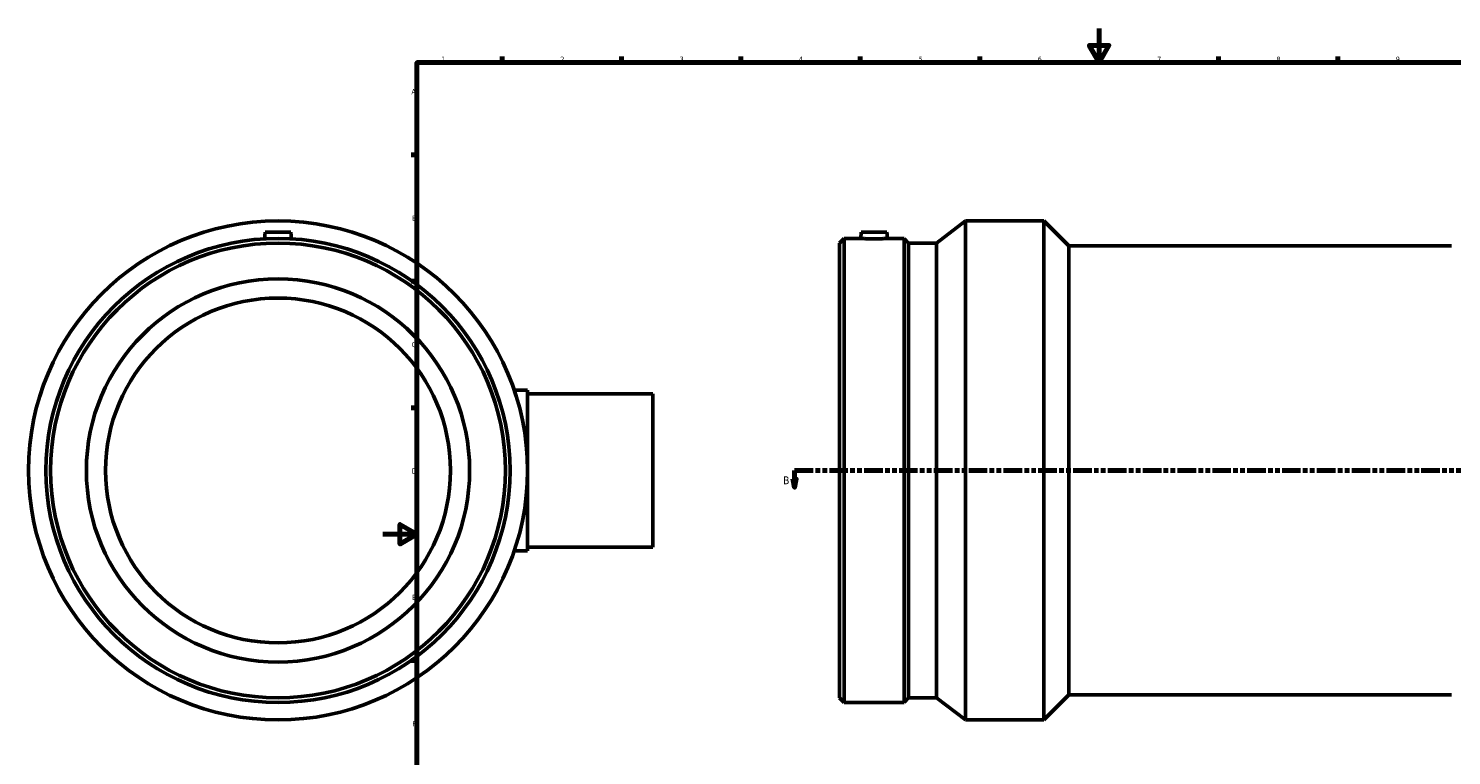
# Model space of a CAD drawing. Header units: millimetres. Extents: x -208 to 1425, y -260 to 1413.
# Tile 2 of 6: x -208 to 627, y 167 to 594. Entities that reach past the tile are written whole.
import ezdxf

# ---------------------------------------------------------------- set-up
doc = ezdxf.new("R2010")
doc.units = ezdxf.units.MM
doc.linetypes.add('DOUBLE_DASH_CHAIN', pattern=[1.2403, 0.6614, -0.0827, 0.1654, -0.0827, 0.1654, -0.0827])
for name, color, linetype, lineweight in [('Border (ANSI)', 7, 'Continuous', 70), ('Section Line (ANSI)', 7, 'DOUBLE_DASH_CHAIN', 70), ('Visible (ANSI)', 7, 'Continuous', 50)]:
    doc.layers.add(name, color=color, linetype=linetype, lineweight=lineweight)
doc.styles.add('Label Text (ANSI)', font='tahoma.ttf')
doc.styles.add('Note Text (ANSI)', font='tahoma.ttf')

# ---------------------------------------------------------------- blocks, each defined once
blk = doc.blocks.new('Borders Default Border')
at = {"layer": 'Border (ANSI)'}
for p, q in [((70.08, 574), (70.08, 577.45)), ((140.17, 574), (140.17, 577.45)), ((210.25, 574), (210.25, 577.45)), ((280.33, 574), (280.33, 577.45)), ((350.42, 574), (350.42, 577.45)), ((490.58, 574), (490.58, 577.45)), ((560.67, 574), (560.67, 577.45)), ((20, 519.75), (16.55, 519.75)), ((20, 445.5), (16.55, 445.5)), ((20, 371.25), (16.55, 371.25)), ((20, 222.75), (16.55, 222.75))]:
    blk.add_line(p, q, dxfattribs=at)
at = {"layer": 'Border (ANSI)', "flags": 128}
for points in [[(420.5, 594), (420.5, 574), (414.73, 584), (426.27, 584), (420.5, 574)], [(20, 20), (20, 574), (821, 574), (821, 20), (20, 20)], [(0, 297), (20, 297), (10, 302.77), (10, 291.23), (20, 297)]]:
    blk.add_lwpolyline(points, dxfattribs=at)
at = {"layer": 'Border (ANSI)', "char_height": 3.05, "attachment_point": 7, "style": 'Note Text (ANSI)'}
for s, insert in [('1', (34.35, 574.4)), ('2', (104.2, 574.4)), ('3', (174.26, 574.34)), ('4', (244.23, 574.4)), ('5', (314.48, 574.34)), ('6', (384.49, 574.34)), ('7', (454.6, 574.4)), ('8', (524.63, 574.33)), ('9', (594.7, 574.34)), ('A', (16.78, 555.35)), ('B', (17.15, 481.1)), ('C', (16.95, 406.8)), ('D', (16.96, 332.6)), ('E', (17.21, 258.35)), ('F', (17.29, 184.1))]:
    blk.add_mtext(s, dxfattribs=dict(at, insert=insert))
blk = doc.blocks.new('2dTransSection0')
at = {"layer": 'Section Line (ANSI)', "linetype": 'DOUBLE_DASH_CHAIN', "ltscale": 16.48111}
blk.add_line((241.73, 334.43), (763.61, 334.43), dxfattribs=at)
at = {"layer": 'Section Line (ANSI)', "linetype": 'Continuous'}
for p, q in [((241.73, 334.43), (252.57, 334.43)), ((241.73, 334.43), (241.73, 329.43)), ((752.77, 334.43), (763.61, 334.43)), ((763.61, 334.43), (763.61, 329.43)), ((240.73, 329.43), (241.73, 324.43)), ((242.73, 329.43), (240.73, 329.43)), ((241.73, 329.43), (241.73, 324.43)), ((241.73, 324.43), (242.73, 329.43)), ((762.61, 329.43), (763.61, 324.43)), ((764.61, 329.43), (762.61, 329.43)), ((763.61, 329.43), (763.61, 324.43)), ((763.61, 324.43), (764.61, 329.43))]:
    blk.add_line(p, q, dxfattribs=at)
at = {"layer": 'Section Line (ANSI)', "linetype": 'Continuous', "flags": 128}
for points in [[(240.73, 329.43), (241.73, 324.43), (242.73, 329.43), (240.73, 329.43)], [(762.61, 329.43), (763.61, 324.43), (764.61, 329.43), (762.61, 329.43)]]:
    blk.add_lwpolyline(points, dxfattribs=at)
at = {"layer": 'Section Line (ANSI)'}
for points in [[(240.73, 329.43), (241.73, 324.43), (242.73, 329.43), (240.73, 329.43)], [(762.61, 329.43), (763.61, 324.43), (764.61, 329.43), (762.61, 329.43)]]:
    blk.add_solid(points, dxfattribs=at)
at = {"layer": 'Section Line (ANSI)', "char_height": 4.57, "attachment_point": 7, "style": 'Label Text (ANSI)'}
for insert in [(234.99, 326.36), (767.57, 326.36)]:
    blk.add_mtext('B', dxfattribs=dict(at, insert=insert))

msp = doc.modelspace()

# ---------------------------------------------------------------- linework, layer by layer
at = {"layer": 'Visible (ANSI)'}
for p, q in [((324.965, 467.947), (342.131, 480.927)), ((342.131, 187.927), (342.131, 480.927)), ((342.131, 480.927), (387.996, 480.927)), ((387.996, 187.927), (387.996, 480.927)), ((402.646, 466.277), (387.996, 480.927)), ((-69.041, 474.427), (-69.39, 470.446)), ((-54.041, 474.427), (-69.041, 474.427)), ((-54.041, 474.427), (-53.693, 470.446)), ((268.031, 467.947), (270.756, 470.672)), ((268.031, 200.907), (268.031, 467.947)), ((270.756, 198.182), (270.756, 470.672)), ((270.756, 470.672), (280.536, 470.672)), ((280.865, 474.427), (280.536, 470.672)), ((280.865, 474.427), (295.865, 474.427)), ((295.865, 474.427), (296.193, 470.672)), ((296.193, 470.672), (305.973, 470.672)), ((305.973, 198.182), (305.973, 470.672)), ((308.698, 467.947), (305.973, 470.672)), ((308.698, 200.907), (308.698, 467.947)), ((308.698, 467.947), (324.965, 467.947)), ((324.965, 200.907), (324.965, 467.947)), ((402.646, 202.577), (402.646, 466.277)), ((402.646, 466.277), (627.416, 466.277)), ((84.959, 381.677), (77.13, 381.677)), ((84.959, 381.677), (84.959, 287.177)), ((158.459, 379.427), (84.959, 379.427)), ((158.459, 289.427), (158.459, 379.427)), ((84.959, 287.177), (77.13, 287.177)), ((158.459, 289.427), (84.959, 289.427)), ((268.031, 200.907), (270.756, 198.182)), ((308.698, 200.907), (305.973, 198.182)), ((308.698, 200.907), (324.965, 200.907)), ((324.965, 200.907), (342.131, 187.927)), ((402.646, 202.577), (387.996, 187.927)), ((402.646, 202.577), (627.416, 202.577)), ((270.756, 198.182), (305.973, 198.182)), ((342.131, 187.927), (387.996, 187.927))]:
    msp.add_line(p, q, dxfattribs=at)
for radius in [146.5, 136.245, 133.52, 112.5, 101.25]:
    msp.add_circle((-61.541, 334.427), radius, dxfattribs=at)
msp.add_open_spline([(296.193, 470.672), (296.193, 470.672), (295.997, 470.661), (295.2, 470.618), (294.599, 470.588), (293.21, 470.531), (292.329, 470.501), (290.399, 470.458), (289.349, 470.446), (287.38, 470.446), (286.33, 470.458), (284.4, 470.501), (283.519, 470.531), (282.131, 470.588), (281.529, 470.618), (280.732, 470.661), (280.536, 470.672), (280.536, 470.672)], degree=3, knots=[1.1813321, 1.1813321, 1.1813321, 1.1813321, 1.4765799, 1.4765799, 1.7718277, 1.7718277, 2.0672459, 2.0672459, 2.3626641, 2.3626641, 2.6580823, 2.6580823, 2.9535006, 2.9535006, 3.2487484, 3.2487484, 3.5439962, 3.5439962, 3.5439962, 3.5439962], dxfattribs=at)

# ---------------------------------------------------------------- block references
msp.add_blockref('Borders Default Border', (0, 0))
at = {"layer": 'Section Line (ANSI)'}
msp.add_blockref('2dTransSection0', (0, 0), dxfattribs=at)

doc.saveas('drawing.dxf')
